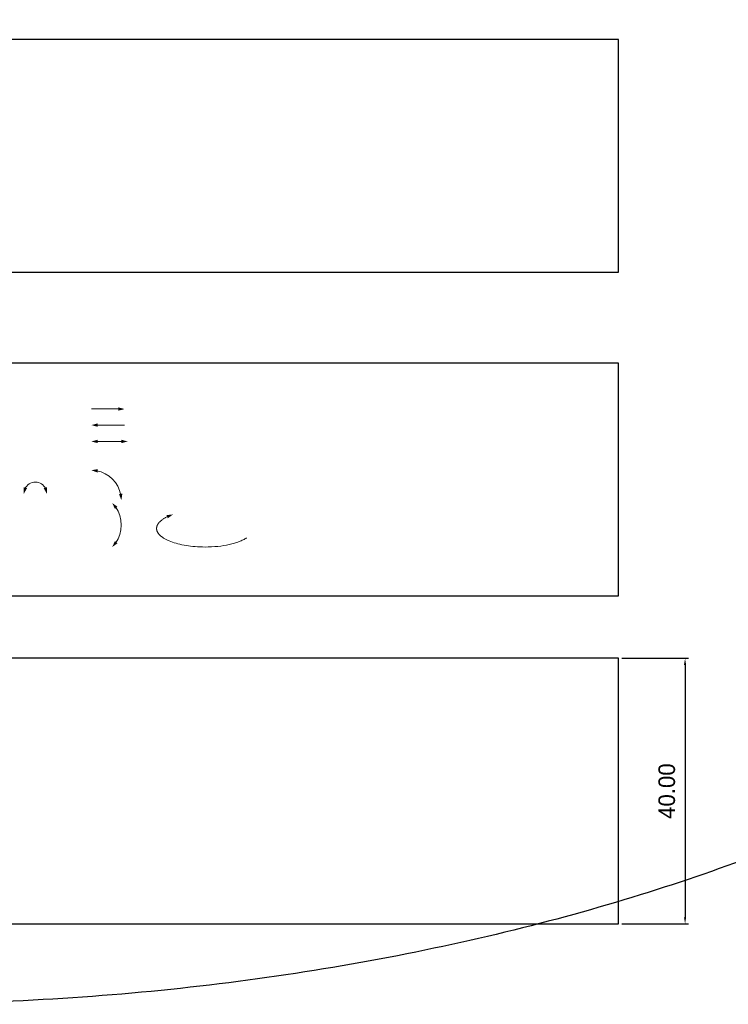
# Model space of a CAD drawing. Header units: millimetres. Extents: x -20 to 8000, y -816 to 3008.
# Tile 5 of 6: x 811 to 918, y -354 to -206. Entities that reach past the tile are written whole.
import ezdxf

# ---------------------------------------------------------------- set-up
doc = ezdxf.new("R2010")
doc.units = ezdxf.units.MM
doc.layers.add('Zeichenflächen', color=1, linetype='Continuous', true_color=0xff0000)
doc.styles.add('CC Beschriftung', font='txt')
doc.dimstyles.new('CC Beschriftung', dxfattribs={"dimtxt": 2.5, "dimasz": 1, "dimexe": 0.5, "dimexo": 0.5, "dimgap": 1.5, "dimtad": 1, "dimtoh": 1, "dimzin": 1, "dimdsep": 46, "dimtxsty": 'CC Beschriftung', "dimcen": 0.5, "dimazin": 1, "dimtfac": 1, "dimtdec": 4, "dimtix": 1, "dimtofl": 0, "dimtmove": 1, "dimatfit": 3, "dimfxl": 1, "dimtolj": 1, "dimtzin": 1, "dimarcsym": 0})

# ---------------------------------------------------------------- blocks, each defined once
blk = doc.blocks.new('*D2')
at = {"layer": 'Defpoints', "color": 0}
for p in [(901.2, -302.32), (901.2, -342.32), (911.2, -342.32)]:
    blk.add_point(p, dxfattribs=at)
at = {"layer": 'Zeichenflächen', "color": 0, "lineweight": -2}
for p, q in [((901.7, -302.32), (911.7, -302.32)), ((911.2, -303.32), (911.2, -341.32)), ((901.7, -342.32), (911.7, -342.32))]:
    blk.add_line(p, q, dxfattribs=at)
at = {"layer": 'Zeichenflächen', "color": 0}
for points in [[(911.36, -303.32), (911.03, -303.32), (911.2, -302.32)], [(911.03, -341.32), (911.36, -341.32), (911.2, -342.32)]]:
    blk.add_solid(points, dxfattribs=at)
at = {"layer": 'Zeichenflächen', "color": 0, "insert": (908.45, -322.32), "char_height": 2.5, "attachment_point": 5, "rotation": 90, "style": 'CC Beschriftung'}
blk.add_mtext('\\A1;40.00', dxfattribs=at)

msp = doc.modelspace()

# ---------------------------------------------------------------- hatches: boundary and pattern name
at = {"layer": 'Zeichenflächen', "true_color": 0x000000, "extrusion": (0, 0, -1)}
for points in [[(-825.875, -264.522), (-826.831, -264.779), (-825.875, -265.035)], [(-822.787, -267.454), (-821.831, -267.198), (-822.787, -266.942)], [(-826.347, -269.404), (-827.303, -269.661), (-826.347, -269.917)], [(-822.758, -274.342), (-821.832, -273.995), (-822.809, -273.832)], [(-815.139, -276.557), (-815.136, -277.546), (-814.644, -276.688)], [(-825.378, -279.825), (-824.967, -278.925), (-825.773, -279.499)]]:
    msp.add_hatch(color=18, dxfattribs=at).paths.add_polyline_path(points, flags=0)
at = {"layer": 'Zeichenflächen', "true_color": 0x000000}
for points in [[(822.787, -269.404), (821.831, -269.66), (822.787, -269.916)], [(811.66, -276.557), (811.663, -277.546), (812.155, -276.688)], [(825.994, -277.577), (826.342, -278.504), (826.504, -277.527)], [(833.337, -281.238), (834.129, -280.644), (833.146, -280.762)], [(825.378, -284.665), (824.967, -285.566), (825.773, -284.992)]]:
    msp.add_hatch(color=18, dxfattribs=at).paths.add_polyline_path(points, flags=0)

# ---------------------------------------------------------------- linework, layer by layer
at = {"layer": 'Zeichenflächen', "color": 18, "lineweight": 5, "true_color": 0x000000}
for p, q in [((826.05, -264.768), (821.831, -264.768)), ((822.612, -267.209), (826.831, -267.209)), ((826.522, -269.65), (822.612, -269.649))]:
    msp.add_line(p, q, dxfattribs=at)
at = {"layer": 'Zeichenflächen', "color": 1, "true_color": 0xff0000}
for points in [[(666.928, -244.148), (901.197, -244.148), (901.197, -209.148), (666.928, -209.148)], [(666.928, -292.887), (901.197, -292.887), (901.197, -257.887), (666.928, -257.887)], [(666.928, -342.318), (901.197, -342.318), (901.197, -302.318), (666.928, -302.318)]]:
    msp.add_lwpolyline(points, close=True, dxfattribs=at)
at = {"layer": 'Zeichenflächen', "color": 18, "lineweight": 5, "true_color": 0x000000}
msp.add_lwpolyline([(845.206, -284.186), (845.084, -284.262), (844.956, -284.337), (844.822, -284.41), (844.682, -284.481), (844.536, -284.55), (844.385, -284.618), (844.228, -284.683), (844.066, -284.747), (843.899, -284.809), (843.727, -284.869), (843.55, -284.926), (843.368, -284.982), (842.991, -285.086), (842.596, -285.181), (842.184, -285.266), (841.758, -285.341), (841.317, -285.406), (840.863, -285.46), (840.397, -285.503), (839.919, -285.534), (839.432, -285.553), (838.936, -285.559), (838.561, -285.555), (838.191, -285.545), (837.826, -285.527), (837.467, -285.502), (837.115, -285.471), (836.769, -285.433), (836.43, -285.389), (836.099, -285.339), (835.776, -285.283), (835.462, -285.221), (835.157, -285.154), (834.861, -285.081), (834.576, -285.003), (834.301, -284.92), (834.036, -284.832), (833.783, -284.739), (833.542, -284.642), (833.426, -284.592), (833.313, -284.54), (833.203, -284.488), (833.097, -284.435), (832.993, -284.38), (832.893, -284.325), (832.797, -284.268), (832.704, -284.211), (832.614, -284.153), (832.528, -284.094), (832.446, -284.034), (832.368, -283.973), (832.293, -283.912), (832.222, -283.849), (832.188, -283.818), (832.154, -283.786), (832.122, -283.754), (832.091, -283.722), (832.061, -283.69), (832.032, -283.657), (832.004, -283.625), (831.977, -283.592), (831.951, -283.559), (831.926, -283.526), (831.901, -283.493), (831.879, -283.459), (831.857, -283.426), (831.836, -283.392), (831.816, -283.358), (831.797, -283.324), (831.779, -283.29), (831.763, -283.255), (831.747, -283.221), (831.733, -283.186), (831.72, -283.151), (831.708, -283.116), (831.697, -283.081), (831.687, -283.046), (831.678, -283.011), (831.67, -282.975), (831.664, -282.939), (831.659, -282.904), (831.654, -282.868), (831.652, -282.832), (831.65, -282.796), (831.649, -282.76), (831.65, -282.727), (831.651, -282.695), (831.653, -282.662), (831.657, -282.63), (831.661, -282.598), (831.666, -282.566), (831.673, -282.533), (831.68, -282.502), (831.688, -282.47), (831.697, -282.438), (831.707, -282.406), (831.717, -282.375), (831.729, -282.343), (831.742, -282.312), (831.755, -282.281), (831.769, -282.25), (831.785, -282.219), (831.801, -282.188), (831.818, -282.158), (831.836, -282.127), (831.855, -282.097), (831.874, -282.066), (831.895, -282.036), (831.916, -282.006), (831.938, -281.976), (831.961, -281.946), (831.985, -281.917), (832.009, -281.887), (832.035, -281.858), (832.061, -281.829), (832.116, -281.771), (832.174, -281.713), (832.236, -281.657), (832.3, -281.601), (832.368, -281.545), (832.439, -281.49), (832.512, -281.436), (832.589, -281.383), (832.668, -281.33), (832.751, -281.278), (832.836, -281.227), (832.924, -281.177), (833.014, -281.127), (833.108, -281.078), (833.204, -281.03), (833.404, -280.937)], dxfattribs=at)
at = {"layer": 'Zeichenflächen', "color": 18, "lineweight": 5, "true_color": 0x000000, "extrusion": (0, 0, -1)}
for centre, radius, start, end in [((-821.826, -278.509), 4.506, 100.01559, 169.98441), ((-821.64, -282.245), 4.691, 144.60577, 215.38679)]:
    msp.add_arc(centre, radius, start, end, dxfattribs=at)
at = {"layer": 'Zeichenflächen', "color": 18, "lineweight": 5, "true_color": 0x000000}
msp.add_arc((813.4, -277.544), 1.747, 25.92517, 154.03624, dxfattribs=at)
at = {"layer": 'Zeichenflächen', "color": 6, "true_color": 0xff00ff}
msp.add_rational_spline([(953.697, -317.444), (1118.282, -227.575), (955.377, -136.778), (792.471, -45.982), (627.886, -135.852), (463.301, -225.722), (626.206, -316.518), (789.112, -407.314), (953.697, -317.444)], [1, 0.707106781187, 1, 0.707106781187, 1, 0.707106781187, 1, 0.707106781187, 1], degree=2, knots=[0, 0, 0, 472.0404279, 472.0404279, 944.0808557, 944.0808557, 1416.1212836, 1416.1212836, 1888.1617114, 1888.1617114, 1888.1617114], dxfattribs=at)

# ---------------------------------------------------------------- dimensions: what is measured, and where the dimension line sits
dim = msp.add_linear_dim(base=(911.197, -342.318), p1=(901.197, -302.318), p2=(901.197, -342.318), angle=90, dimstyle='CC Beschriftung', override={"dimscale": 1, "dimtxt": 2.5, "dimasz": 1, "dimexe": 0.5, "dimexo": 0.5, "dimgap": 1.5, "dimtad": 1, "dimtih": 0, "dimtoh": 0, "dimdec": 2, "dimlfac": 1, "dimzin": 1, "dimtxsty": 'CC Beschriftung', "dimsah": 0, "dimcen": 0.5, "dimadec": 2, "dimazin": 1, "dimtix": 0, "dimtmove": 0, "dimtzin": 1}, dxfattribs=at)
dim.commit()
dim.dimension.update_dxf_attribs({"geometry": '*D2', "text_midpoint": (908.447, -322.318)})

doc.saveas('drawing.dxf')
